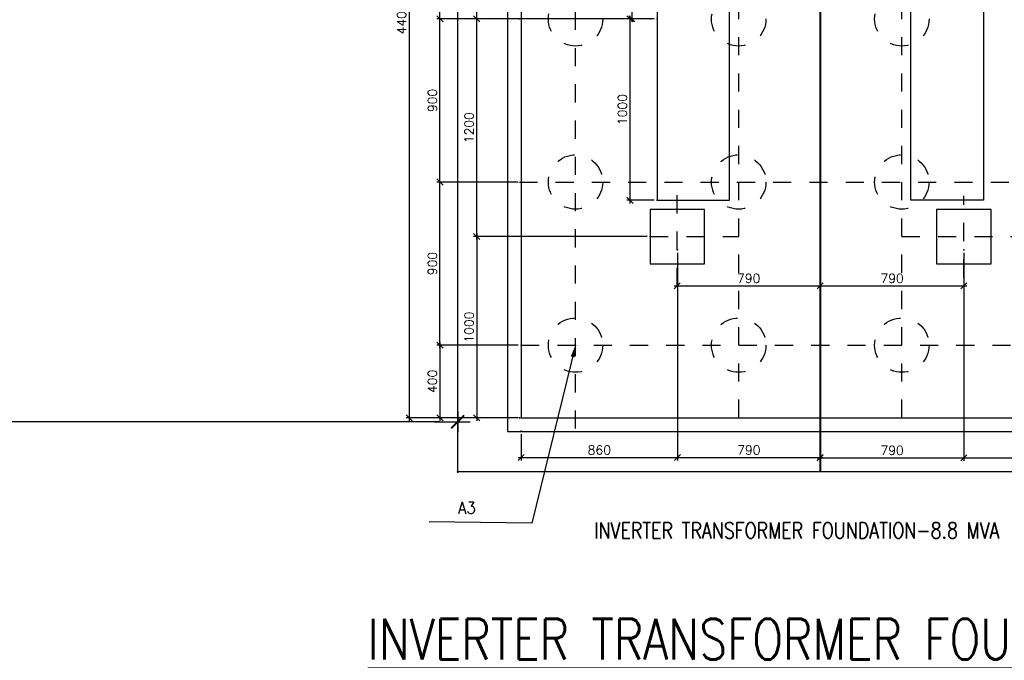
# Model space of a CAD drawing. Header units: inches. Extents: x 727810 to 1461440, y 2714588 to 5435005.
# Tile 54 of 233: x 728359.63 to 728365.06, y 2716082.25 to 2716085.79. Entities that reach past the tile are written whole.
import ezdxf
from ezdxf.enums import TextEntityAlignment as Align

# ---------------------------------------------------------------- set-up
doc = ezdxf.new("R2010")
doc.units = ezdxf.units.IN
doc.header["$MEASUREMENT"] = 0
doc.linetypes.add('CENTER', pattern=[2, 1.25, -0.25, 0.25, -0.25])
doc.linetypes.add('HIDDEN', pattern=[0.375, 0.25, -0.125])
doc.layers.add('Inverter Room', color=7, linetype='Continuous')
doc.styles.add('Roman_Thin', font='txt')
doc.styles.add('ROMANS', font='ROMANS.shx', dxfattribs={"height": 10})
doc.dimstyles.new('HATCH ARROW', dxfattribs={"dimtxt": 0.85, "dimasz": 0.9, "dimexe": 0.1, "dimexo": 0.1, "dimgap": 0.12, "dimtad": 1, "dimlfac": 1000, "dimdsep": 46, "dimtxsty": 'Roman_Thin', "dimblk": 'INCLINED ARROWW', "dimcen": 0.09, "dimse1": 1, "dimse2": 1, "dimclrd": 256, "dimclre": 256, "dimclrt": 256, "dimazin": 2, "dimtfac": 1, "dimtofl": 0, "dimtmove": 1, "dimatfit": 3, "dimldrblk": 'ROUND ARROW LEADDER', "dimfxl": 1, "dimtolj": 1, "dimtzin": 0, "dimlwd": -1, "dimlwe": -1, "dimarcsym": 0})
doc.dimstyles.new('ROMANS$0', dxfattribs={"dimscale": 100, "dimtxt": 100, "dimasz": 1, "dimexe": 0.5, "dimexo": 0.5, "dimgap": 0.5, "dimtad": 1, "dimdec": 0, "dimrnd": 5, "dimdsep": 46, "dimtxsty": 'ROMANS', "dimblk": 'OBLIQUE', "dimcen": 1, "dimdle": 0.5, "dimclrd": 6, "dimclre": 6, "dimclrt": 3, "dimadec": 0, "dimazin": 0, "dimtfac": 1, "dimtdec": 0, "dimtix": 1, "dimtmove": 0, "dimatfit": 3, "dimldrblk": 'OBLIQUE', "dimfxl": 1, "dimtolj": 1, "dimtzin": 0, "dimarcsym": 0})
doc.dimstyles.new('ROMANS$7', dxfattribs={"dimscale": 100, "dimtxt": 2.5, "dimasz": 2, "dimexe": 20, "dimexo": 20, "dimgap": 0.5, "dimtad": 1, "dimdec": 0, "dimrnd": 5, "dimzin": 0, "dimdsep": 46, "dimtxsty": 'ROMANS', "dimcen": 0.09, "dimdle": 20, "dimclrd": 256, "dimclre": 256, "dimclrt": 3, "dimadec": 0, "dimazin": 0, "dimtfac": 20, "dimtdec": 0, "dimtix": 1, "dimtmove": 2, "dimatfit": 3, "dimfxl": 1, "dimtolj": 1, "dimtzin": 0, "dimarcsym": 0})

# ---------------------------------------------------------------- blocks, each defined once
blk = doc.blocks.new('_Oblique')
at = {"color": 0, "linetype": 'ByBlock', "lineweight": -2}
blk.add_line((-0.5, -0.5), (0.5, 0.5), dxfattribs=at)
blk = doc.blocks.new('*D95')
at = {"layer": 'Inverter Room', "color": 6, "lineweight": -2, "transparency": 16777216}
for p, q in [((2641924, -2601813), (2640581, -2601813)), ((2640631, -2601763), (2640631, -2603066)), ((2641894, -2603016), (2640581, -2603016))]:
    blk.add_line(p, q, dxfattribs=at)
at = {"layer": 'Inverter Room', "color": 0, "transparency": 16777216}
for p in [(2641974, -2601813, 600), (2640631, -2603016), (2641944, -2603016)]:
    blk.add_point(p, dxfattribs=at)
at = {"layer": 'Inverter Room', "color": 6, "lineweight": -2, "transparency": 16777216, "xscale": 100, "yscale": 100, "zscale": 100}
for p, rotation in [((2640631, -2601813), 90), ((2640631, -2603016), 270)]:
    blk.add_blockref('_Oblique', p, dxfattribs=dict(at, rotation=rotation))
at = {"layer": 'Inverter Room', "color": 3, "transparency": 16777216, "insert": (2640506, -2602414), "char_height": 150, "attachment_point": 5, "rotation": 90, "style": 'ROMANS'}
blk.add_mtext('\\A1;400', dxfattribs=at)
blk = doc.blocks.new('*D119')
at = {"layer": 'Inverter Room', "color": 6, "lineweight": -2, "transparency": 16777216}
for p, q in [((2641924, -2599113), (2640581, -2599113)), ((2640631, -2601863), (2640631, -2599063)), ((2641924, -2601813), (2640581, -2601813))]:
    blk.add_line(p, q, dxfattribs=at)
at = {"layer": 'Inverter Room', "color": 0, "transparency": 16777216}
for p in [(2640631, -2599113), (2641974, -2599113), (2641974, -2601813)]:
    blk.add_point(p, dxfattribs=at)
at = {"layer": 'Inverter Room', "color": 6, "lineweight": -2, "transparency": 16777216, "xscale": 100, "yscale": 100, "zscale": 100}
for p, rotation in [((2640631, -2599113), 90), ((2640631, -2601813), 270)]:
    blk.add_blockref('_Oblique', p, dxfattribs=dict(at, rotation=rotation))
at = {"layer": 'Inverter Room', "color": 3, "transparency": 16777216, "insert": (2640506, -2600463), "char_height": 150, "attachment_point": 5, "rotation": 90, "style": 'ROMANS'}
blk.add_mtext('\\A1;900', dxfattribs=at)
blk = doc.blocks.new('*D121')
at = {"layer": 'Inverter Room', "color": 6, "lineweight": -2, "transparency": 16777216}
for p, q in [((2641924, -2589811), (2640070, -2589811)), ((2640120, -2589761), (2640120, -2603066)), ((2641924, -2603016), (2640070, -2603016))]:
    blk.add_line(p, q, dxfattribs=at)
at = {"layer": 'Inverter Room', "color": 0, "transparency": 16777216}
for p in [(2641974, -2589811), (2640120, -2603016), (2641974, -2603016)]:
    blk.add_point(p, dxfattribs=at)
at = {"layer": 'Inverter Room', "color": 6, "lineweight": -2, "transparency": 16777216, "xscale": 100, "yscale": 100, "zscale": 100}
for p, rotation in [((2640120, -2589811), 90), ((2640120, -2603016), 270)]:
    blk.add_blockref('_Oblique', p, dxfattribs=dict(at, rotation=rotation))
at = {"layer": 'Inverter Room', "color": 3, "transparency": 16777216, "insert": (2639995, -2596413), "char_height": 150, "attachment_point": 5, "rotation": 90, "style": 'ROMANS'}
blk.add_mtext('\\A1;4400', dxfattribs=at)
blk = doc.blocks.new('*D123')
at = {"layer": 'Inverter Room', "color": 6, "lineweight": -2, "transparency": 16777216}
for p, q in [((2640631, -2599163), (2640631, -2596363)), ((2641924, -2596413), (2640581, -2596413)), ((2641924, -2599113), (2640581, -2599113))]:
    blk.add_line(p, q, dxfattribs=at)
at = {"layer": 'Inverter Room', "color": 0, "transparency": 16777216}
for p in [(2640631, -2596413), (2641974, -2596413), (2641974, -2599113)]:
    blk.add_point(p, dxfattribs=at)
at = {"layer": 'Inverter Room', "color": 6, "lineweight": -2, "transparency": 16777216, "xscale": 100, "yscale": 100, "zscale": 100}
for p, rotation in [((2640631, -2596413), 90), ((2640631, -2599113), 270)]:
    blk.add_blockref('_Oblique', p, dxfattribs=dict(at, rotation=rotation))
at = {"layer": 'Inverter Room', "color": 3, "transparency": 16777216, "insert": (2640506, -2597763), "char_height": 150, "attachment_point": 5, "rotation": 90, "style": 'ROMANS'}
blk.add_mtext('\\A1;900', dxfattribs=at)
blk = doc.blocks.new('*D101')
at = {"layer": 'Inverter Room', "color": 6, "lineweight": -2, "transparency": 16777216}
for p, q in [((2641924, -2593713), (2640581, -2593713)), ((2640631, -2596463), (2640631, -2593663)), ((2641894, -2596413), (2640581, -2596413))]:
    blk.add_line(p, q, dxfattribs=at)
at = {"layer": 'Inverter Room', "color": 0, "transparency": 16777216}
for p in [(2640631, -2593713), (2641974, -2593713), (2641944, -2596413)]:
    blk.add_point(p, dxfattribs=at)
at = {"layer": 'Inverter Room', "color": 6, "lineweight": -2, "transparency": 16777216, "xscale": 100, "yscale": 100, "zscale": 100}
for p, rotation in [((2640631, -2593713), 90), ((2640631, -2596413), 270)]:
    blk.add_blockref('_Oblique', p, dxfattribs=dict(at, rotation=rotation))
at = {"layer": 'Inverter Room', "color": 3, "transparency": 16777216, "insert": (2640506, -2595063), "char_height": 150, "attachment_point": 5, "rotation": 90, "style": 'ROMANS'}
blk.add_mtext('\\A1;900', dxfattribs=at)
blk = doc.blocks.new('*D128')
at = {"layer": 'Inverter Room', "color": 6, "lineweight": -2, "transparency": 16777216}
for p, q in [((2644174, -2593413), (2643755, -2593413)), ((2643805, -2593363), (2643805, -2596463)), ((2644174, -2596413), (2643755, -2596413))]:
    blk.add_line(p, q, dxfattribs=at)
at = {"layer": 'Inverter Room', "color": 0, "transparency": 16777216}
for p in [(2644224, -2593413), (2643805, -2596413), (2644224, -2596413)]:
    blk.add_point(p, dxfattribs=at)
at = {"layer": 'Inverter Room', "color": 6, "lineweight": -2, "transparency": 16777216, "xscale": 100, "yscale": 100, "zscale": 100}
for p, rotation in [((2643805, -2593413), 90), ((2643805, -2596413), 270)]:
    blk.add_blockref('_Oblique', p, dxfattribs=dict(at, rotation=rotation))
at = {"layer": 'Inverter Room', "color": 3, "transparency": 16777216, "insert": (2643680, -2594913), "char_height": 150, "attachment_point": 5, "rotation": 90, "style": 'ROMANS'}
blk.add_mtext('\\A1;1000', dxfattribs=at)
blk = doc.blocks.new('*D132')
at = {"layer": 'Inverter Room', "color": 6, "lineweight": -2, "transparency": 16777216}
for p, q in [((2643775, -2596363), (2643775, -2599466)), ((2644174, -2596413), (2643725, -2596413)), ((2644174, -2599416), (2643725, -2599416))]:
    blk.add_line(p, q, dxfattribs=at)
at = {"layer": 'Inverter Room', "color": 0, "transparency": 16777216}
for p in [(2644224, -2596413), (2643775, -2599416), (2644224, -2599416)]:
    blk.add_point(p, dxfattribs=at)
at = {"layer": 'Inverter Room', "color": 6, "lineweight": -2, "transparency": 16777216, "xscale": 100, "yscale": 100, "zscale": 100}
for p, rotation in [((2643775, -2596413), 90), ((2643775, -2599416), 270)]:
    blk.add_blockref('_Oblique', p, dxfattribs=dict(at, rotation=rotation))
at = {"layer": 'Inverter Room', "color": 3, "transparency": 16777216, "insert": (2643650, -2597914), "char_height": 150, "attachment_point": 5, "rotation": 90, "style": 'ROMANS'}
blk.add_mtext('\\A1;1000', dxfattribs=at)
blk = doc.blocks.new('*D131')
at = {"layer": 'Inverter Room', "color": 6, "lineweight": -2, "transparency": 16777216}
blk.add_line((2644504, -2600833), (2646974, -2600833), dxfattribs=at)
at = {"layer": 'Inverter Room', "color": 0, "transparency": 16777216}
for p in [(2644554, -2600833), (2646924, -2600833), (2646924, -2600833)]:
    blk.add_point(p, dxfattribs=at)
at = {"layer": 'Inverter Room', "color": 6, "lineweight": -2, "transparency": 16777216, "xscale": 100, "yscale": 100, "zscale": 100}
for p, rotation in [((2644554, -2600833), 180.0020223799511), ((2646924, -2600833), 0.002022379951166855)]:
    blk.add_blockref('_Oblique', p, dxfattribs=dict(at, rotation=rotation))
at = {"layer": 'Inverter Room', "color": 3, "transparency": 16777216, "insert": (2645739, -2600708), "char_height": 150, "attachment_point": 5, "rotation": 0.002, "style": 'ROMANS'}
blk.add_mtext('\\A1;790', dxfattribs=at)
blk = doc.blocks.new('*D129')
at = {"layer": 'Inverter Room', "color": 6, "lineweight": -2, "transparency": 16777216}
for p, q in [((2649300, -2600741), (2649300, -2600883)), ((2646874, -2600833), (2649350, -2600833))]:
    blk.add_line(p, q, dxfattribs=at)
at = {"layer": 'Inverter Room', "color": 0, "transparency": 16777216}
for p in [(2649300, -2600691), (2646924, -2600833), (2649300, -2600833)]:
    blk.add_point(p, dxfattribs=at)
at = {"layer": 'Inverter Room', "color": 6, "lineweight": -2, "transparency": 16777216, "xscale": 100, "yscale": 100, "zscale": 100, "rotation": 180}
blk.add_blockref('_Oblique', (2646924, -2600833), dxfattribs=at)
at = {"layer": 'Inverter Room', "color": 6, "lineweight": -2, "transparency": 16777216, "xscale": 100, "yscale": 100, "zscale": 100}
blk.add_blockref('_Oblique', (2649300, -2600833), dxfattribs=at)
at = {"layer": 'Inverter Room', "color": 3, "transparency": 16777216, "insert": (2648112, -2600708), "char_height": 150, "attachment_point": 5, "style": 'ROMANS'}
blk.add_mtext('\\A1;790', dxfattribs=at)
blk = doc.blocks.new('*D104')
at = {"layer": 'Inverter Room', "color": 6, "lineweight": -2, "transparency": 16777216}
for p, q in [((2641238, -2600065), (2641238, -2596363)), ((2644059, -2596413), (2641188, -2596413)), ((2644059, -2600015), (2641188, -2600015))]:
    blk.add_line(p, q, dxfattribs=at)
at = {"layer": 'Inverter Room', "color": 0, "transparency": 16777216}
for p in [(2641238, -2596413), (2644109, -2596413), (2644109, -2600015)]:
    blk.add_point(p, dxfattribs=at)
at = {"layer": 'Inverter Room', "color": 6, "lineweight": -2, "transparency": 16777216, "xscale": 100, "yscale": 100, "zscale": 100}
for p, rotation in [((2641238, -2596413), 90), ((2641238, -2600015), 270)]:
    blk.add_blockref('_Oblique', p, dxfattribs=dict(at, rotation=rotation))
at = {"layer": 'Inverter Room', "color": 3, "transparency": 16777216, "insert": (2641113, -2598214), "char_height": 150, "attachment_point": 5, "rotation": 90, "style": 'ROMANS'}
blk.add_mtext('\\A1;1200', dxfattribs=at)
blk = doc.blocks.new('*D106')
at = {"layer": 'Inverter Room', "color": 6, "lineweight": -2, "transparency": 16777216}
for p, q in [((2644559, -2600285), (2644559, -2603725)), ((2641974, -2603285), (2641974, -2603725)), ((2641924, -2603675), (2644609, -2603675))]:
    blk.add_line(p, q, dxfattribs=at)
at = {"layer": 'Inverter Room', "color": 0, "transparency": 16777216}
for p in [(2644559, -2600235), (2641974, -2603235), (2644559, -2603675)]:
    blk.add_point(p, dxfattribs=at)
at = {"layer": 'Inverter Room', "color": 6, "lineweight": -2, "transparency": 16777216, "xscale": 100, "yscale": 100, "zscale": 100, "rotation": 180}
blk.add_blockref('_Oblique', (2641974, -2603675), dxfattribs=at)
at = {"layer": 'Inverter Room', "color": 6, "lineweight": -2, "transparency": 16777216, "xscale": 100, "yscale": 100, "zscale": 100}
blk.add_blockref('_Oblique', (2644559, -2603675), dxfattribs=at)
at = {"layer": 'Inverter Room', "color": 3, "transparency": 16777216, "insert": (2643267, -2603550), "char_height": 150, "attachment_point": 5, "style": 'ROMANS'}
blk.add_mtext('\\A1;860', dxfattribs=at)
blk = doc.blocks.new('*D107')
at = {"layer": 'Inverter Room', "color": 6, "lineweight": -2, "transparency": 16777216}
for p, q in [((2644559, -2600285), (2644559, -2603725)), ((2646924, -2600285), (2646924, -2603725)), ((2644509, -2603675), (2646974, -2603675))]:
    blk.add_line(p, q, dxfattribs=at)
at = {"layer": 'Inverter Room', "color": 0, "transparency": 16777216}
for p in [(2644559, -2600235), (2646924, -2600235), (2646924, -2603675)]:
    blk.add_point(p, dxfattribs=at)
at = {"layer": 'Inverter Room', "color": 6, "lineweight": -2, "transparency": 16777216, "xscale": 100, "yscale": 100, "zscale": 100, "rotation": 180}
blk.add_blockref('_Oblique', (2644559, -2603675), dxfattribs=at)
at = {"layer": 'Inverter Room', "color": 6, "lineweight": -2, "transparency": 16777216, "xscale": 100, "yscale": 100, "zscale": 100}
blk.add_blockref('_Oblique', (2646924, -2603675), dxfattribs=at)
at = {"layer": 'Inverter Room', "color": 3, "transparency": 16777216, "insert": (2645742, -2603550), "char_height": 150, "attachment_point": 5, "style": 'ROMANS'}
blk.add_mtext('\\A1;790', dxfattribs=at)
blk = doc.blocks.new('*D108')
at = {"layer": 'Inverter Room', "color": 6, "lineweight": -2, "transparency": 16777216}
for p, q in [((2646924, -2600285), (2646924, -2603730)), ((2649300, -2600285), (2649300, -2603730)), ((2646874, -2603680), (2649350, -2603680))]:
    blk.add_line(p, q, dxfattribs=at)
at = {"layer": 'Inverter Room', "color": 0, "transparency": 16777216}
for p in [(2646924, -2600235), (2649300, -2600235), (2649300, -2603680)]:
    blk.add_point(p, dxfattribs=at)
at = {"layer": 'Inverter Room', "color": 6, "lineweight": -2, "transparency": 16777216, "xscale": 100, "yscale": 100, "zscale": 100, "rotation": 180}
blk.add_blockref('_Oblique', (2646924, -2603680), dxfattribs=at)
at = {"layer": 'Inverter Room', "color": 6, "lineweight": -2, "transparency": 16777216, "xscale": 100, "yscale": 100, "zscale": 100}
blk.add_blockref('_Oblique', (2649300, -2603680), dxfattribs=at)
at = {"layer": 'Inverter Room', "color": 3, "transparency": 16777216, "insert": (2648112, -2603555), "char_height": 150, "attachment_point": 5, "style": 'ROMANS'}
blk.add_mtext('\\A1;790', dxfattribs=at)
blk = doc.blocks.new('*D109')
at = {"layer": 'Inverter Room', "color": 6, "lineweight": -2, "transparency": 16777216}
for p, q in [((2649300, -2600283), (2649300, -2603730)), ((2651874, -2600283), (2651874, -2603730)), ((2649250, -2603680), (2651924, -2603680))]:
    blk.add_line(p, q, dxfattribs=at)
at = {"layer": 'Inverter Room', "color": 0, "transparency": 16777216}
for p in [(2649300, -2600233), (2651874, -2600233), (2651874, -2603680)]:
    blk.add_point(p, dxfattribs=at)
at = {"layer": 'Inverter Room', "color": 6, "lineweight": -2, "transparency": 16777216, "xscale": 100, "yscale": 100, "zscale": 100, "rotation": 180}
blk.add_blockref('_Oblique', (2649300, -2603680), dxfattribs=at)
at = {"layer": 'Inverter Room', "color": 6, "lineweight": -2, "transparency": 16777216, "xscale": 100, "yscale": 100, "zscale": 100}
blk.add_blockref('_Oblique', (2651874, -2603680), dxfattribs=at)
at = {"layer": 'Inverter Room', "color": 3, "transparency": 16777216, "insert": (2650587, -2603555), "char_height": 150, "attachment_point": 5, "style": 'ROMANS'}
blk.add_mtext('\\A1;860', dxfattribs=at)
blk = doc.blocks.new('*D112')
at = {"layer": 'Inverter Room', "color": 6, "lineweight": -2, "transparency": 16777216}
for p, q in [((2641238, -2599965), (2641238, -2603066)), ((2641288, -2600015), (2641288, -2600015)), ((2641288, -2603016), (2641288, -2603016))]:
    blk.add_line(p, q, dxfattribs=at)
at = {"layer": 'Inverter Room', "color": 0, "transparency": 16777216}
for p in [(2641238, -2600015), (2641238, -2603016), (2641238, -2603016)]:
    blk.add_point(p, dxfattribs=at)
at = {"layer": 'Inverter Room', "color": 6, "lineweight": -2, "transparency": 16777216, "xscale": 100, "yscale": 100, "zscale": 100}
for p, rotation in [((2641238, -2600015), 90), ((2641238, -2603016), 270)]:
    blk.add_blockref('_Oblique', p, dxfattribs=dict(at, rotation=rotation))
at = {"layer": 'Inverter Room', "color": 3, "transparency": 16777216, "insert": (2641113, -2601515), "char_height": 150, "attachment_point": 5, "rotation": 90, "style": 'ROMANS'}
blk.add_mtext('\\A1;1000', dxfattribs=at)
blk = doc.blocks.new('*D113')
at = {"layer": 'Inverter Room', "color": 6, "lineweight": -2, "transparency": 16777216}
for p, q in [((2641238, -2596463), (2641238, -2592013)), ((2641288, -2592063), (2641288, -2592063)), ((2641288, -2596413), (2641288, -2596413))]:
    blk.add_line(p, q, dxfattribs=at)
at = {"layer": 'Inverter Room', "color": 0, "transparency": 16777216}
for p in [(2641238, -2592063), (2641238, -2592063), (2641238, -2596413)]:
    blk.add_point(p, dxfattribs=at)
at = {"layer": 'Inverter Room', "color": 6, "lineweight": -2, "transparency": 16777216, "xscale": 100, "yscale": 100, "zscale": 100}
for p, rotation in [((2641238, -2592063), 90), ((2641238, -2596413), 270)]:
    blk.add_blockref('_Oblique', p, dxfattribs=dict(at, rotation=rotation))
at = {"layer": 'Inverter Room', "color": 3, "transparency": 16777216, "insert": (2641113, -2594238), "char_height": 150, "attachment_point": 5, "rotation": 90, "style": 'ROMANS'}
blk.add_mtext('\\A1;1450', dxfattribs=at)
blk = doc.blocks.new('_ArchTick')
at = {"layer": 'Inverter Room', "color": 0, "lineweight": 50, "const_width": 0.15}
blk.add_lwpolyline([(-0.5, -0.5), (0.5, 0.5)], dxfattribs=at)
blk = doc.blocks.new('INCLINED ARROWW')
for p, q in [((0, 0.565), (0, -0.565)), ((-1.286, 0), (0.685, 0))]:
    blk.add_line(p, q)
at = {"xscale": -0.7151151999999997, "yscale": 0.7151151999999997, "zscale": 0.7151151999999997, "rotation": 270}
blk.add_blockref('_ArchTick', (0, 0), dxfattribs=at)
blk = doc.blocks.new('*D147')
at = {"layer": 'Inverter Room', "transparency": 16777216}
for p, q in [((728355.0481, 2716083.3905), (728355.0481, 2716083.6669)), ((728362.0481, 2716083.3905), (728362.0481, 2716083.6669))]:
    blk.add_line(p, q, dxfattribs=at)
at = {"layer": 'Inverter Room', "color": 6, "transparency": 16777216}
blk.add_line((728361.9481, 2716083.5669), (728355.1481, 2716083.5669), dxfattribs=at)
at = {"layer": 'Inverter Room', "color": 0, "lineweight": 40, "transparency": 16777216}
for p in [(728355.0481, 2716083.5669), (728355.0481, 2716083.2905), (728362.0481, 2716083.2905)]:
    blk.add_point(p, dxfattribs=at)
at = {"layer": 'Inverter Room', "color": 6, "transparency": 16777216, "xscale": 0.1, "yscale": 0.1, "zscale": 0.1, "rotation": 180}
blk.add_blockref('INCLINED ARROWW', (728355.0481, 2716083.5669), dxfattribs=at)
at = {"layer": 'Inverter Room', "color": 6, "transparency": 16777216, "xscale": 0.1, "yscale": 0.1, "zscale": 0.1}
blk.add_blockref('INCLINED ARROWW', (728362.0481, 2716083.5669), dxfattribs=at)
at = {"layer": 'Inverter Room', "color": 3, "lineweight": 40, "transparency": 16777216, "insert": (728358.5481, 2716083.7869), "char_height": 0.2, "attachment_point": 5, "style": 'Roman_Thin'}
blk.add_mtext('\\A1;7000', dxfattribs=at)
blk = doc.blocks.new('ROUND ARROW LEADDER')
blk.add_hatch(color=256).paths.add_polyline_path([(0, 0, -0.062033), (-1, 0.167, 0.3), (-1, -0.167, -0.062033)])
at = {"color": 0, "linetype": 'ByBlock', "lineweight": -2}
blk.add_line((-1.1, 0), (-1, 0), dxfattribs=at)
for centre, radius, start, end in [((-0.747, 0), 0.303, 146.6015, 213.3985), ((0.169, 4.098), 4.101, 253.4383, 267.637), ((0.169, -4.098), 4.101, 92.363, 106.5617)]:
    blk.add_arc(centre, radius, start, end, dxfattribs=at)
blk = doc.blocks.new('it2')
at = {"layer": 'Inverter Room', "linetype": 'CENTER', "ltscale": 3}
for p, q in [((2645573.9, -2603015.6, -744), (2645574, -2588918.3, -144)), ((2648273.9, -2603015.6, -744), (2648274, -2589611.7, -144)), ((2646924, -2589810.9), (2646923.9, -2603015.6)), ((2641944.3, -2599113.2), (2651843.6, -2599113.2)), ((2644554.1, -2600833.4), (2644554.1, -2599113.2)), ((2649299.6, -2600691.3), (2649299.5, -2599339.3)), ((2644109.2, -2600013.2), (2645574, -2600013.2)), ((2648274, -2600013.2), (2650672.6, -2600013.2)), ((2641974.4, -2601813.2), (2651873.6, -2601813.2))]:
    blk.add_line(p, q, dxfattribs=at)
at = {"layer": 'Inverter Room', "linetype": 'CENTER'}
blk.add_line((2642873.9, -2603195.6, -744), (2642874, -2589630.7, -144), dxfattribs=at)
at = {"layer": 'Inverter Room', "color": 8}
blk.add_lwpolyline([(2652098.6, -2603240.6), (2652098.7, -2589585.9), (2641749.4, -2589585.9), (2641749.3, -2603240.6)], close=True, dxfattribs=at)
at = {"layer": 'Inverter Room', "color": 4}
blk.add_lwpolyline([(2651873.6, -2603015.6), (2651873.7, -2589810.9), (2641974.4, -2589810.9), (2641974.3, -2603015.6)], close=True, dxfattribs=at)
at = {"layer": 'Inverter Room', "color": 2}
for points in [[(2644224.2, -2599415.7), (2645424.2, -2599415.7), (2645424.2, -2593413.2), (2644224.2, -2593413.2)], [(2649624.2, -2599415.7), (2648424.2, -2599415.7), (2648424.2, -2593413.2), (2649624.2, -2593413.2)]]:
    blk.add_lwpolyline(points, close=True, dxfattribs=at)
at = {"layer": 'Inverter Room', "ltscale": 0.5}
for points in [[(2644109.2, -2600465.2), (2645009.2, -2600465.2), (2645009.2, -2599565.2), (2644109.2, -2599565.2)], [(2648849.5, -2600465.3), (2649749.5, -2600465.3), (2649749.5, -2599565.3), (2648849.5, -2599565.3)]]:
    blk.add_lwpolyline(points, close=True, dxfattribs=at)
at = {"layer": 'Inverter Room', "color": 8, "linetype": 'HIDDEN', "ltscale": 7}
for centre in [(2642874, -2596413.2), (2645573.9, -2596413.2), (2648273.9, -2596413.2), (2642874, -2599113.2), (2645573.9, -2599113.2), (2648273.9, -2599113.2), (2642873.9, -2601813.2), (2645573.9, -2601813.2), (2648273.9, -2601813.2)]:
    blk.add_circle(centre, 450, dxfattribs=at)
at = {"layer": 'Inverter Room', "color": 3, "linetype": 'Continuous', "style": 'ROMANS', "width": 0.9}
blk.add_text('A3', height=200, dxfattribs=at).set_placement((2641075.9, -2604605.1, -444), align=Align.CENTER)
at = {"layer": 'Inverter Room'}
for base, p1, p2, picture, middle in [((2640120.3, -2603015.6), (2641974.4, -2589810.9), (2641974.4, -2603015.6), '*D121', (2639995.3, -2596413.2)), ((2641237.9, -2592063.2), (2641237.8, -2596413.2), (2641237.9, -2592063.2), '*D113', (2641112.9, -2594238.2)), ((2643805.4, -2596413.2), (2644224.2, -2593413.2), (2644224.2, -2596413.2), '*D128', (2643680.4, -2594913.2)), ((2640631.3, -2593713.2), (2641944.3, -2596413.2), (2641974.4, -2593713.2), '*D101', (2640506.3, -2595063.2)), ((2640631.3, -2596413.2), (2641974.3, -2599113.2), (2641974.4, -2596413.2), '*D123', (2640506.3, -2597763.2)), ((2641237.9, -2596413.2), (2644109.2, -2600015.2), (2644109.2, -2596413.2), '*D104', (2641112.9, -2598214.2)), ((2643774.6, -2599415.7), (2644224.2, -2596413.2), (2644224.2, -2599415.7), '*D132', (2643649.6, -2597914.5)), ((2640631.3, -2599113.2), (2641974.4, -2601813.2), (2641974.3, -2599113.2), '*D119', (2640506.3, -2600463.2)), ((2641237.8, -2603015.6, -600), (2641237.8, -2600015.2, -600), (2641237.8, -2603015.6, -600), '*D112', (2641112.8, -2601515.4, -600)), ((2640631.3, -2603015.6, -600), (2641974.4, -2601813.2), (2641944.3, -2603015.6, -600), '*D95', (2640506.3, -2602414.4, -600))]:
    dim = blk.add_linear_dim(base=base, p1=p1, p2=p2, angle=90, dimstyle='ROMANS$0', override={"dimlfac": 0.33333, "dimfxl": 75, "dimarcsym": 2}, dxfattribs=at)
    dim.commit()
    dim.dimension.update_dxf_attribs({"geometry": picture, "text_midpoint": middle})
dim = blk.add_linear_dim(base=(2644559.2, -2603675.3), p1=(2641974.3, -2603235.2), p2=(2644559.2, -2600234.8), dimstyle='ROMANS$0', override={"dimlfac": 0.33333, "dimfxl": 75, "dimarcsym": 2}, dxfattribs=at)
dim.commit()
dim.dimension.update_dxf_attribs({"geometry": '*D106', "text_midpoint": (2643266.8, -2603675.3), "dimtype": 128})
for base, p1, p2, picture, middle in [((2646924.1, -2603675.3), (2644559.2, -2600234.8), (2646924.1, -2600234.8), '*D107', (2645741.7, -2603550.3)), ((2649299.5, -2603680.1), (2646924.1, -2600234.8), (2649299.5, -2600234.9), '*D108', (2648111.8, -2603555.1)), ((2651873.6, -2603680.1), (2649299.5, -2600232.9), (2651873.6, -2600232.9), '*D109', (2650586.6, -2603555.1)), ((2649299.6, -2600833.3), (2646924.1, -2600833.3), (2649299.6, -2600691.3), '*D129', (2648111.8, -2600708.3))]:
    dim = blk.add_linear_dim(base=base, p1=p1, p2=p2, dimstyle='ROMANS$0', override={"dimlfac": 0.33333, "dimfxl": 75, "dimarcsym": 2}, dxfattribs=at)
    dim.commit()
    dim.dimension.update_dxf_attribs({"geometry": picture, "text_midpoint": middle})
dim = blk.add_aligned_dim(p1=(2644554.1, -2600833.4), p2=(2646924.1, -2600833.3), distance=0, dimstyle='ROMANS$0', override={"dimlfac": 0.33333, "dimfxl": 75, "dimarcsym": 2}, dxfattribs=at)
dim.commit()
dim.dimension.update_dxf_attribs({"geometry": '*D131', "text_midpoint": (2645739.1, -2600708.3)})
at = {"layer": 'Inverter Room', "ltscale": 0.5}
blk.add_leader([(2642873.9, -2601813.2), (2642151.8, -2604762.2), (2640452, -2604739.3)], dimstyle='ROMANS$7', override={"dimtxt": 150, "dimgap": 0.5, "dimtad": 0, "dimtfill": 1, "dimarcsym": 1}, dxfattribs=at)
blk = doc.blocks.new('yp')
at = {"layer": 'Inverter Room', "ltscale": 0.5}
blk.add_lwpolyline([(728362.048107, 2716088.290466), (728366.048107, 2716088.290466), (728366.048107, 2716083.290466), (728362.048107, 2716083.290466), (728362.048107, 2716088.290466)], dxfattribs=at)
at = {"layer": 'Inverter Room', "color": 2, "linetype": 'Continuous', "style": 'ROMANS', "width": 0.8}
blk.add_text('%%UINVERTER TRANSFORMER FOUNDATION', height=0.225, dxfattribs=at).set_placement((728361.551674, 2716082.255194))
at = {"layer": 'Inverter Room', "color": 6, "lineweight": 40}
dim = blk.add_linear_dim(base=(728355.048107, 2716083.566855), p1=(728362.048107, 2716083.290466), p2=(728355.048107, 2716083.290466), dimstyle='HATCH ARROW', override={"dimtxt": 0.2, "dimasz": 0.1, "dimse1": 0, "dimse2": 0, "dimclrd": 6, "dimclrt": 3}, dxfattribs=at)
dim.commit()
dim.dimension.update_dxf_attribs({"geometry": '*D147', "text_midpoint": (728358.548107, 2716083.786855)})

msp = doc.modelspace()

# ---------------------------------------------------------------- block references
at = {"layer": 'Inverter Room', "xscale": 0.0003333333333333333, "yscale": 0.0003333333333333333, "zscale": 0.0003333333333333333}
msp.add_blockref('it2', (727481.74061, 2716951.26173), dxfattribs=at)

# ---------------------------------------------------------------- next in the draw order: block references
at = {"color": 3, "lineweight": 40}
msp.add_blockref('yp', (0.0005, 0.00018), dxfattribs=at)

# ---------------------------------------------------------------- next in the draw order: linework, layer by layer
msp.add_line((728364.04861, 2716088.29065), (728364.04861, 2716083.29065), dxfattribs=at)

# ---------------------------------------------------------------- next in the draw order: texts
at = {"layer": 'Inverter Room', "color": 4, "linetype": 'Continuous', "style": 'ROMANS', "width": 0.8}
msp.add_text('INVERTER TRANSFORMER FOUNDATION-8.8 MVA', height=0.088, dxfattribs=at).set_placement((728362.8017, 2716082.92427, -0.11111))

doc.saveas('drawing.dxf')
